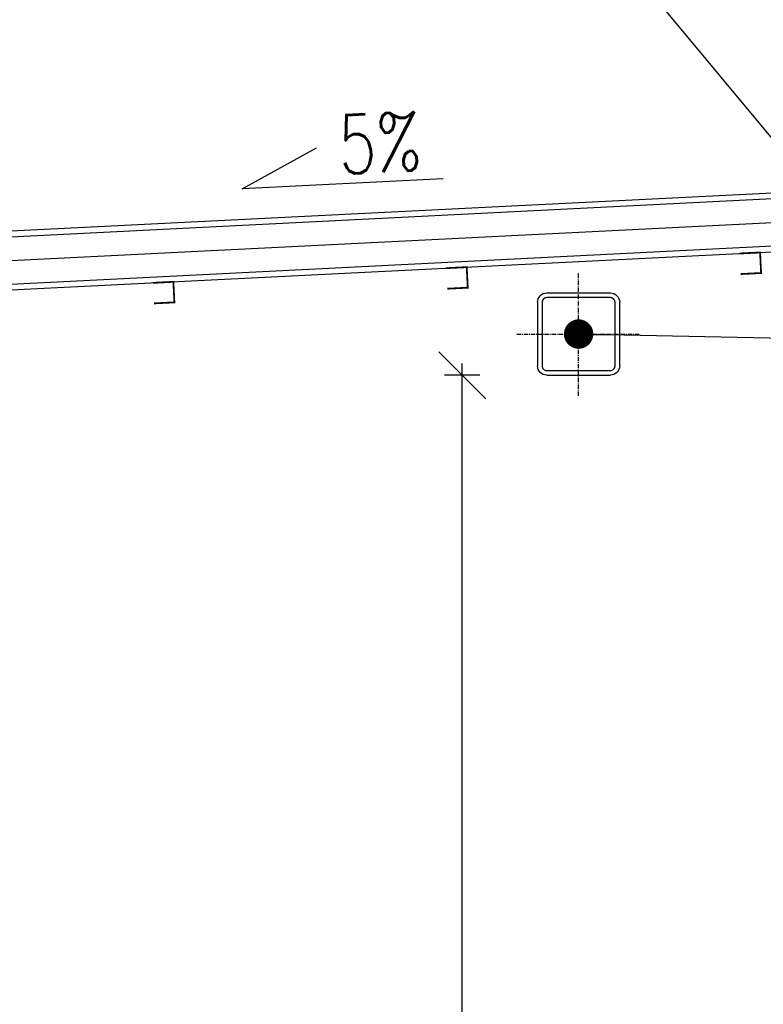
# Model space of a CAD drawing. Header units: millimetres. Extents: x -4181 to 573, y 2747 to 5176.
# Tile 11 of 14: x -349 to -222, y 4777 to 4944. Entities that reach past the tile are written whole.
import ezdxf
from ezdxf import colors
from ezdxf.entities.mleader import LeaderData, LeaderLine
from ezdxf.math import Vec2, Vec3

# ---------------------------------------------------------------- set-up
doc = ezdxf.new("R2010")
doc.units = ezdxf.units.MM
doc.header["$LTSCALE"] = 0.2
doc.header["$MEASUREMENT"] = 0
doc.header["$PDMODE"] = 35
doc.header["$PDSIZE"] = 5
doc.linetypes.add('ACAD_ISO10W100', pattern=[18, 12, -3, 0, -3])
doc.linetypes.add('STRICHPUNKT2_S5', pattern=[0.55, 0.4, -0.05, 0.05, -0.05])
for name, color, linetype in [('A-KOMENTWYM', 30, 'Continuous'), ('A-ocieplenie', 6, 'Continuous'), ('A-opis', 7, 'Continuous'), ('A-stal', 52, 'Continuous'), ('OSIE KONSTRUKCJI', 6, 'STRICHPUNKT2_S5')]:
    doc.layers.add(name, color=color, linetype=linetype)
doc.styles.add('Arch-Dim', font='romans.shx', dxfattribs={"width": 0.75})
doc.styles.add('TXT', font='romans.shx', dxfattribs={"width": 0.7})
doc.linetypes.add('BATTING', pattern='A,0.0001,-0.1,[134,ltypeshp.shx,S=0.1,R=0,X=-0.1,Y=0],-0.2,[134,ltypeshp.shx,S=0.1,R=180,X=0.1,Y=0],-0.1', length=0.4001)
doc.dimstyles.new('1-50', dxfattribs={"dimtxt": 12, "dimasz": 8, "dimexe": 3, "dimexo": 0, "dimgap": 2, "dimtad": 1, "dimrnd": 0.5, "dimzin": 12, "dimdsep": 46, "dimtxsty": 'TXT', "dimblk": 'OBLIQUE', "dimcen": 0.125, "dimdle": 2, "dimclrd": 256, "dimclre": 256, "dimclrt": 7, "dimazin": 0, "dimtfac": 1, "dimtix": 1, "dimtmove": 1, "dimatfit": 2, "dimfxl": 3, "dimfxlon": 1, "dimtvp": 10, "dimtolj": 1, "dimtzin": 0, "dimarcsym": 0})

# ---------------------------------------------------------------- blocks, each defined once
blk = doc.blocks.new('_Oblique')
at = {"color": 0, "linetype": 'ByBlock', "lineweight": -2}
blk.add_line((-0.5, -0.5), (0.5, 0.5), dxfattribs=at)
blk = doc.blocks.new('*D2823')
at = {"layer": 'A-KOMENTWYM', "lineweight": -2}
for p, q in [((-273.32, 3992.65), (-273.32, 4885.65)), ((-270.32, 4883.65), (-276.32, 4883.65)), ((-276.32, 3994.65), (-270.32, 3994.65))]:
    blk.add_line(p, q, dxfattribs=at)
at = {"layer": 'Defpoints', "color": 0}
for p in [(-273.32, 4883.65), (-253.5, 4883.65), (-398.5, 3994.65)]:
    blk.add_point(p, dxfattribs=at)
at = {"layer": 'A-KOMENTWYM', "lineweight": -2, "xscale": 8, "yscale": 8, "zscale": 8}
for p, rotation in [((-273.32, 4883.65), 90), ((-273.32, 3994.65), 270)]:
    blk.add_blockref('_Oblique', p, dxfattribs=dict(at, rotation=rotation))
at = {"layer": 'A-KOMENTWYM', "color": 7, "insert": (-281.32, 4439.15), "char_height": 12, "attachment_point": 5, "rotation": 90, "style": 'TXT'}
blk.add_mtext('\\A1;889', dxfattribs=at)
blk = doc.blocks.new('_Dot')
at = {"color": 0, "linetype": 'ByBlock', "lineweight": -2}
blk.add_line((-0.5, 0), (-1, 0), dxfattribs=at)
at = {"color": 0, "linetype": 'ByBlock', "const_width": 0.5}
blk.add_lwpolyline([(-0.25, 0, 1), (0.25, 0, 1)], format="xyb", close=True, dxfattribs=at)
blk = doc.blocks.new('RK_140x140x8')
at = {"layer": 'A-stal', "linetype": 'Continuous', "lineweight": 25}
for p, q in [((5.4, 7), (-5.4, 7)), ((-7, -5.4), (-7, 5.4)), ((7, 5.4), (7, -5.4)), ((5.4, -7), (-5.4, -7))]:
    blk.add_line(p, q, dxfattribs=at)
blk.add_lwpolyline([(5.4, 6.2, -0.414214), (6.2, 5.4), (6.2, -5.4, -0.414214), (5.4, -6.2), (-5.4, -6.2, -0.414214), (-6.2, -5.4), (-6.2, 5.4, -0.414214), (-5.4, 6.2), (5.4, 6.2)], format="xyb", dxfattribs=at)
for centre, start, end in [((-5.4, 5.4), 90, 180), ((5.4, 5.4), 360, 90), ((-5.4, -5.4), 180, 270), ((5.4, -5.4), 270, 360)]:
    blk.add_arc(centre, 1.6, start, end, dxfattribs=at)
at = {"layer": 'OSIE KONSTRUKCJI', "color": 6, "linetype": 'ACAD_ISO10W100', "lineweight": -3, "ltscale": 0.3}
for p, q in [((0, -10.5), (0, 10.5)), ((10.5, 0), (-10.5, 0))]:
    blk.add_line(p, q, dxfattribs=at)

msp = doc.modelspace()

# ---------------------------------------------------------------- linework, layer by layer
at = {"layer": 'A-ocieplenie', "transparency": 33554679}
for p, q in [((-31, 4924.122), (-433.908, 4903.977)), ((-433.409, 4893.989), (-31, 4914.11))]:
    msp.add_line(p, q, dxfattribs=at)
at = {"layer": 'A-ocieplenie', "color": 14, "transparency": 33554679}
for p, q in [((-31, 4923.121), (-433.858, 4902.978)), ((-433.459, 4894.988), (-31, 4915.111))]:
    msp.add_line(p, q, dxfattribs=at)
at = {"layer": 'A-ocieplenie', "color": 14, "linetype": 'BATTING', "ltscale": 10, "transparency": 33554679}
msp.add_line((-433.659, 4898.983), (-31, 4919.116), dxfattribs=at)
at = {"layer": 'A-opis', "transparency": 33554679, "elevation": 0}
msp.add_lwpolyline([(-276.542, 4917.087), (-310.799, 4915.374), (-298.113, 4922.345)], dxfattribs=at)
at = {"layer": 'A-stal', "transparency": 33554679}
msp.add_lwpolyline([(-225.93, 4900.859, 0.3, 0.3, 0), (-222.434, 4901.033, 0.3, 0.3, 0), (-222.608, 4904.529, 0.3, 0.3, 0), (-226.104, 4904.355, 0.3, 0.3, 0)], format="xyseb", dxfattribs=at)
at = {"layer": 'A-stal', "transparency": 33554679, "elevation": 0}
for points in [[(-275.867, 4898.362, 0.3, 0.3, 0), (-272.372, 4898.536, 0.3, 0.3, 0), (-272.546, 4902.032, 0.3, 0.3, 0), (-276.041, 4901.858, 0.3, 0.3, 0)], [(-325.805, 4895.865, 0.3, 0.3, 0), (-322.309, 4896.04, 0.3, 0.3, 0), (-322.483, 4899.535, 0.3, 0.3, 0), (-325.979, 4899.361, 0.3, 0.3, 0)]]:
    msp.add_lwpolyline(points, format="xyseb", dxfattribs=at)

# ---------------------------------------------------------------- block references
at = {"transparency": 33554679, "xscale": -1}
msp.add_blockref('RK_140x140x8', (-253.5, 4890.648), dxfattribs=at)

# ---------------------------------------------------------------- texts
at = {"layer": 'A-opis', "color": 52, "insert": (-294.386, 4922.842), "char_height": 10, "width": 16.73963, "attachment_point": 4, "rotation": 2.86241, "style": 'Arch-Dim'}
msp.add_mtext('\\pxt4;5%', dxfattribs=at)

# ---------------------------------------------------------------- dimensions: what is measured, and where the dimension line sits
at = {"layer": 'A-KOMENTWYM'}
dim = msp.add_linear_dim(base=(-273.316, 4883.651), p1=(-398.5, 3994.651), p2=(-253.5, 4883.651), angle=90, dimstyle='1-50', dxfattribs=at)
dim.commit()
dim.dimension.update_dxf_attribs({"geometry": '*D2823', "text_midpoint": (-281.316, 4439.151)})

# ---------------------------------------------------------------- leaders
at = {"layer": 'A-opis'}
ml = msp.add_multileader_mtext('Standard', dxfattribs=at)
ml.set_content('\\pxt4;belki montażowe', color=256, style='Arch-Dim')
ml.set_leader_properties(color=30)
ml.set_arrow_properties(name='DOT')
ml.build(insert=Vec2(0, 0))
ml.multileader.update_dxf_attribs({"text_left_attachment_type": 6, "text_right_attachment_type": 6, "dogleg_length": 2, "arrow_head_size": 5})
ctx = ml.context
ctx.base_point, ctx.char_height, ctx.arrow_head_size, ctx.landing_gap_size, ctx.plane_origin, ctx.plane_y_axis = Vec3(-409.455, 5013.741), 12, 5, 0.2, Vec3(-1107.42, 9203.787), Vec3(0, -1)
ctx.left_attachment, ctx.right_attachment, ctx.text_align_type = 6, 6, 2
notes = []
notes.append((ctx, [(0, (1, 1, 0), (-295.185, 5013.741), (-1, 0), 2, [(1, [(-253.5, 4890.648), (-191.905, 4889.405)], 0, [])])]))
ctx.mtext.insert, ctx.mtext.width, ctx.mtext.alignment = Vec3(-297.385, 5028.141), 200, 3
for ctx, leaders in notes:
    for number, flags, end, landing, length, lines in leaders:
        leader = LeaderData()
        leader.index, (leader.has_last_leader_line, leader.has_dogleg_vector, leader.attachment_direction) = number, flags
        leader.last_leader_point, leader.dogleg_vector, leader.dogleg_length = Vec3(end), Vec3(landing), length
        for number, points, colour, breaks in lines:
            line = LeaderLine()
            line.index, line.vertices, line.color, line.breaks = number, Vec3.list(points), colors.encode_raw_color(colour), breaks
            leader.lines.append(line)
        ctx.leaders.append(leader)

doc.saveas('drawing.dxf')
